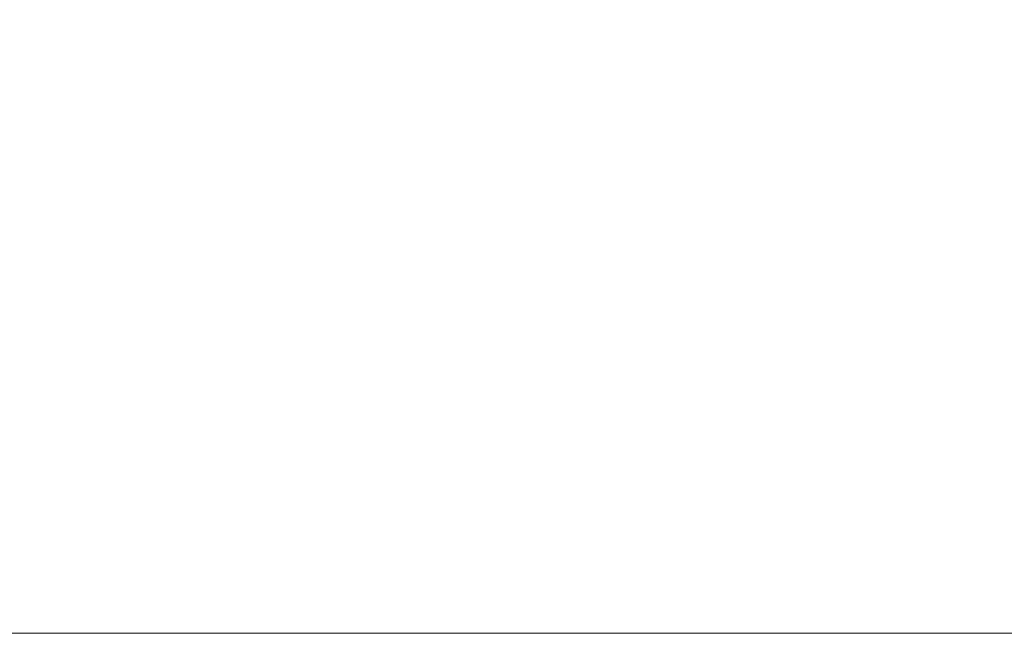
# Model space of a CAD drawing. Extents: x -289599 to -184549, y 66678 to 295474.
# Tile 50 of 256: x -281808 to -281528, y 71264 to 71438. Entities that reach past the tile are written whole.
import ezdxf

# ---------------------------------------------------------------- set-up
doc = ezdxf.new("R2010")
doc.units = 0
doc.header["$MEASUREMENT"] = 0
doc.linetypes.add('Wipeout_Contour', pattern=[1000, 0, -1000])
doc.layers.add('Model stropy', color=8, linetype='Continuous')
doc.layers.add('Model Ściany_Nr_Pióra__87', color=8, linetype='Continuous', lineweight=20)

msp = doc.modelspace()

# ---------------------------------------------------------------- wipeouts: each hides what was drawn before it
at = {"color": 254, "linetype": 'Wipeout_Contour', "lineweight": 0, "ltscale": 1352403.015463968}
msp.add_wipeout([(-282479.89, 71513.5), (-282479.89, 71363.5), (-281279.89, 71363.5), (-281279.89, 71513.5)], dxfattribs=at).dxf.layer = 'Model stropy'

# ---------------------------------------------------------------- next in the draw order: wipeouts: each hides what was drawn before it
at = {"color": 254, "linetype": 'Wipeout_Contour', "lineweight": 0, "ltscale": 1352967.173975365}
msp.add_wipeout([(-282829.89, 71263.5), (-281279.89, 71263.5), (-281279.89, 71363.5), (-282829.89, 71363.5)], dxfattribs=at).dxf.layer = 'Model stropy'

# ---------------------------------------------------------------- next in the draw order: linework, layer by layer
at = {"layer": 'Model Ściany_Nr_Pióra__87', "linetype": 'Continuous'}
msp.add_line((-281279.89, 71263.5), (-286128.17, 71263.5), dxfattribs=at)

doc.saveas('drawing.dxf')
